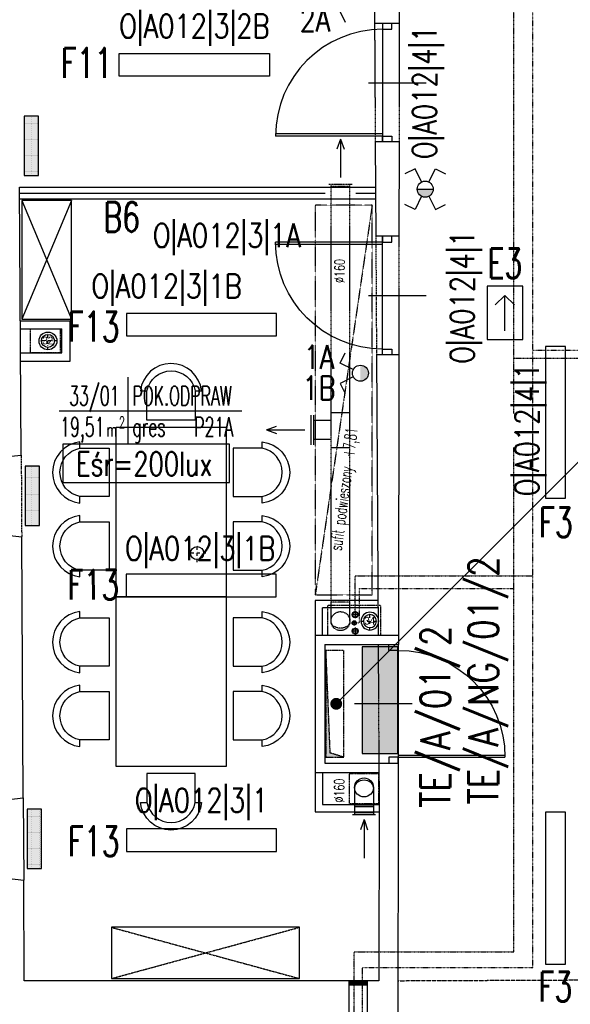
# Model space of a CAD drawing. Header units: inches. Extents: x -281236 to -70395, y 38777 to 102341.
# Tile 47 of 244: x -139685 to -139221, y 41631 to 42461. Entities that reach past the tile are written whole.
import ezdxf
from ezdxf.enums import TextEntityAlignment as Align

# ---------------------------------------------------------------- set-up
doc = ezdxf.new("R2010")
doc.units = ezdxf.units.IN
doc.header["$MEASUREMENT"] = 0
for name, pattern in [('00-inst$0$DASHDOT', [1, 0.5, -0.25, 0, -0.25]), ('DASHDOT', [1, 0.5, -0.25, 0, -0.25]), ('DASHED', [0.75, 0.5, -0.25]), ('DASHED2', [0.375, 0.25, -0.125]), ('DIVIDE', [31.75, 12.7, -6.35, 0, -6.35, 0, -6.35]), ('HIDDEN', [0.375, 0.25, -0.125])]:
    doc.linetypes.add(name, pattern=pattern)
doc.layers.get('0').update_dxf_attribs({"color": 101})
for name, color, linetype in [('Drz---drzwi', 5, 'Continuous'), ('E-90', 6, 'Continuous'), ('E-OPIS-POM', 6, 'Continuous'), ('E35', 6, 'Continuous'), ('E50', 3, 'Continuous'), ('Ins-kan', 54, 'Continuous'), ('Ins-went', 141, 'Continuous'), ('Ins-went-opis', 141, 'Continuous'), ('Ins-wod', 152, 'Continuous'), ('M-wodomierze', 7, 'Continuous'), ('Mks-wpusty', 86, 'Continuous'), ('Mw-cr-rury', 160, 'DIVIDE'), ('Mw-wc-rury', 160, 'DASHDOT'), ('Okn---okna', 5, 'Continuous'), ('piony_K_nr', 240, 'Continuous'), ('Sc-cegla pelna', 32, 'Continuous'), ('Sc-gk', 120, 'Continuous'), ('Sc-gk-hatch', 8, 'Continuous'), ('Sc-nad', 5, 'DASHED2'), ('Sc-nadproza kon', 5, 'DASHED2'), ('Sc-silikat', 61, 'Continuous'), ('Suf-widok', 8, 'Continuous'), ('W-otwor-strop', 126, 'Continuous'), ('Wyp-grzejniki', 56, 'Continuous'), ('Wyp-meble', 155, 'Continuous')]:
    doc.layers.add(name, color=color, linetype=linetype)
doc.styles.add('KA wymiar', font='romans.shx', dxfattribs={"width": 0.6})
doc.styles.add('ROMANS', font='romans', dxfattribs={"width": 0.85})
doc.styles.add('tab-bud$0$ROMANS', font='romans', dxfattribs={"width": 0.7})
doc.styles.add('TYTUL2', font='ARIAL.TTF')
doc.linetypes.add('BATTING', pattern='A,0.0001,-0.1,[134,ltypeshp.shx,S=0.1,R=0,X=-0.1,Y=0],-0.2,[134,ltypeshp.shx,S=0.1,R=180,X=0.1,Y=0],-0.1', length=0.4001)

# ---------------------------------------------------------------- blocks, each defined once
blk = doc.blocks.new('W029')
for points in [[(-53.78, 76.9), (-59.03, 76.9, -0.895014), (-7.4, 76.9), (-12.96, 76.9, 0.825539), (-53.71, 76.86), (-53.71, 52.3), (-12.96, 52.3), (-12.96, 76.9)], [(8.36, 76.9), (3.1, 76.9, -0.895014), (54.73, 76.9), (49.18, 76.9, 0.825539), (8.43, 76.86), (8.43, 52.3), (49.18, 52.3), (49.18, 76.9)], [(-53.78, -76.9), (-59.03, -76.9, 0.895014), (-7.4, -76.9), (-12.96, -76.9, -0.825539), (-53.71, -76.86), (-53.71, -52.3), (-12.96, -52.3), (-12.96, -76.9)], [(8.36, -76.9), (3.1, -76.9, 0.895014), (54.73, -76.9), (49.18, -76.9, -0.825539), (8.43, -76.86), (8.43, -52.3), (49.18, -52.3), (49.18, -76.9)]]:
    blk.add_lwpolyline(points, format="xyb")
at = {"linetype": 'Continuous'}
blk.add_lwpolyline([(-71.54, 46.41), (71.54, 46.41), (71.54, -46.41), (-71.54, -46.41), (-71.54, 46.41)], dxfattribs=at)
blk = doc.blocks.new('pow')
for p, q in [((0, 0.523), (0, -0.523)), ((-1.075, 0), (1.78, 0))]:
    blk.add_line(p, q)
at = {"style": 'KA wymiar', "width": 0.6}
for s, height, p in [('2', 0.18, (-0.139, -0.27)), ('m', 0.21, (-0.333, -0.401))]:
    blk.add_text(s, height=height, dxfattribs=at).set_placement(p)
for tag, p in [('01', (-0.131, 0.084)), ('000.00', (-0.364, -0.401))]:
    blk.add_attdef(tag, text='', height=0.3, dxfattribs=at).set_placement(p, align=Align.RIGHT)
for tag, p in [('POMIESZCZENIE', (0.071, 0.084)), ('POSADZKA', (0.071, -0.401))]:
    blk.add_attdef(tag, p, '', height=0.3, dxfattribs=at)
blk = doc.blocks.new('kier')
at = {"layer": 'E35', "ltscale": 0.2}
for p, q in [((7.81, 15), (15.93, 23.11)), ((37.6, 15), (7.81, 15)), ((7.81, 15), (15.93, 6.89))]:
    blk.add_line(p, q, dxfattribs=at)
blk.add_lwpolyline([(0, 30), (45, 30), (45, 0), (0, 0)], close=True, dxfattribs=at)
blk = doc.blocks.new('_0630_DRZWI_90')
at = {"ltscale": 7}
for p, q in [((5, 8), (5, 98)), ((6.8, 8), (6.8, 97.98))]:
    blk.add_line(p, q, dxfattribs=at)
at = {"ltscale": 25}
for p, q in [((50, 19.7), (50, -28.9)), ((5, 8), (0, 8)), ((0, 8), (5, 8)), ((0, 0), (0, 8)), ((5, 0), (0, 0)), ((5, 0), (0, 0)), ((95, 8), (5, 8)), ((5, 8), (5, 0)), ((95, 8), (95, 0)), ((100, 8), (95, 8)), ((95, 0), (100, 0)), ((95, 0), (100, 0)), ((100, 0), (100, 8))]:
    blk.add_line(p, q, dxfattribs=at)
at = {"ltscale": 7}
blk.add_arc((5, 8), 90, 0, 90, dxfattribs=at)
blk = doc.blocks.new('wp-100')
at = {"layer": 'Mks-wpusty', "color": 8, "linetype": '00-inst$0$DASHDOT', "ltscale": 5}
for p, q in [((60799.72, 10724.11), (60799.72, 10739.11)), ((60807.22, 10731.61), (60792.22, 10731.61))]:
    blk.add_line(p, q, dxfattribs=at)
at = {"layer": 'Mks-wpusty'}
blk.add_circle((60799.72, 10731.61), 5.5, dxfattribs=at)
blk = doc.blocks.new('_gslkflhklgj')
at = {"linetype": '00-inst$0$DASHDOT', "ltscale": 5}
for p, q in [((7.5, 0), (-7.5, 0)), ((0, -7.5), (0, 7.5))]:
    blk.add_line(p, q, dxfattribs=at)
for radius in [7.5, 5.5]:
    blk.add_circle((0, 0), radius)
blk = doc.blocks.new('pion_woda')
at = {"layer": 'Ins-wod'}
for p, q in [((3, 0), (-3, 0)), ((0, 3), (0, -3))]:
    blk.add_line(p, q, dxfattribs=at)
for centre, radius in [((0, 0.02), 2.55), ((0, 0), 2)]:
    blk.add_circle(centre, radius, dxfattribs=at)
blk = doc.blocks.new('pion_mały')
at = {"layer": 'Ins-wod'}
for p, q in [((0, 2.08), (0, -2.12)), ((2.1, -0.02), (-2.1, -0.02))]:
    blk.add_line(p, q, dxfattribs=at)
for centre, radius in [((0, 0), 1.79), ((0, -0.02), 1.4)]:
    blk.add_circle(centre, radius, dxfattribs=at)
blk = doc.blocks.new('0630_STRZAŁKA')
at = {"ltscale": 0.5}
for points in [[(0, 0), (-3.03, -8.56)], [(0, 0), (0, -32.43)], [(0, 0), (3.03, -8.56)]]:
    blk.add_lwpolyline(points, dxfattribs=at)
blk = doc.blocks.new('G_50')
at = {"layer": 'Wyp-grzejniki'}
h = blk.add_hatch(dxfattribs=at)
h.set_pattern_fill('DOTS', color=256, scale=0.5, angle=180, style=0)
h.set_pattern_definition([(180, (77492.90915, -37873.9399), (-0.396875, -0.79375), [0, -0.79375])])
h.paths.add_polyline_path([(0, 0), (-12, 0), (-12, -50), (0, -50)])
blk.add_lwpolyline([(-12, -50), (0, -50), (0, 0), (-12, 0)], close=True, dxfattribs=at)

msp = doc.modelspace()

# ---------------------------------------------------------------- hatches: boundary and pattern name
at = {"layer": 'E35'}
for points in [[(-139349.96, 42318.43, 1), (-139336.46, 42318.43)], [(-139397.81, 42170.03, -0.414214), (-139391.06, 42163.28, -0.414214), (-139397.81, 42156.53)]]:
    msp.add_hatch(color=256, dxfattribs=at).paths.add_polyline_path(points)
at = {"layer": 'E50'}
msp.add_hatch(color=256, dxfattribs=at).paths.add_polyline_path([(-139366.24, 41932.57), (-139396.24, 41932.57), (-139396.24, 41842.57), (-139366.24, 41842.57)])
at = {"layer": 'W-otwor-strop', "linetype": 'DASHED2', "ltscale": 0.3}
msp.add_hatch(color=256, dxfattribs=at).paths.add_polyline_path([(-139426.84, 41929.57), (-139426.84, 41839.57), (-139411.84, 41839.57), (-139423.3, 41843.1)])

# ---------------------------------------------------------------- linework, layer by layer
at = {"color": 4, "linetype": 'Continuous'}
msp.add_line((-139436.98, 42103.03, -2), (-139436.98, 42128.03, -2), dxfattribs=at)
at = {"color": 1, "linetype": 'Continuous', "lineweight": -2}
msp.add_line((-139386.78, 41798.07), (-139402.78, 41798.07), dxfattribs=at)
at = {"layer": 'E35'}
for p, q in [((-139418.2, 41884.57), (-138420.28, 42882.49)), ((-139414.88, 42467.88), (-139410.61, 42459.34)), ((-139351.76, 42335.5), (-139360.29, 42331.23)), ((-139346.23, 42324.47), (-139351.76, 42335.5)), ((-139340.19, 42324.47), (-139334.66, 42335.5)), ((-139334.66, 42335.5), (-139326.12, 42331.23)), ((-139349.96, 42318.43), (-139336.46, 42318.43)), ((-139346.23, 42312.39), (-139351.76, 42301.36)), ((-139340.19, 42312.39), (-139334.66, 42301.36)), ((-139351.76, 42301.36), (-139360.29, 42305.63)), ((-139334.66, 42301.36), (-139326.12, 42305.63)), ((-139414.88, 42171.82), (-139410.61, 42180.36)), ((-139403.85, 42166.3), (-139414.88, 42171.82)), ((-139403.85, 42160.25), (-139414.88, 42154.73)), ((-139414.88, 42154.73), (-139410.61, 42146.19))]:
    msp.add_line(p, q, dxfattribs=at)
for points in [[(-139601.1, 42432.77), (-139474.5, 42432.77), (-139474.5, 42413.77), (-139601.1, 42413.77)], [(-139595.13, 42194.68), (-139468.53, 42194.68), (-139468.53, 42213.68), (-139595.13, 42213.68)], [(-139241.89, 42185.86), (-139241.89, 42057.86), (-139224.89, 42057.86), (-139224.89, 42185.86)], [(-139595.41, 41974.87), (-139468.81, 41974.87), (-139468.81, 41993.87), (-139595.41, 41993.87)], [(-139241.89, 41793.22), (-139241.89, 41665.22), (-139224.89, 41665.22), (-139224.89, 41793.22)], [(-139595.13, 41760.2), (-139468.53, 41760.2), (-139468.53, 41779.2), (-139595.13, 41779.2)]]:
    msp.add_lwpolyline(points, close=True, dxfattribs=at)
at = {"layer": 'E35', "linetype": 'Continuous', "ltscale": 0.3}
msp.add_lwpolyline([(-139648.62, 42071.05), (-139508.29, 42071.05), (-139508.29, 42103.32), (-139648.62, 42103.32)], close=True, dxfattribs=at)
at = {"layer": 'E35'}
for centre in [(-139343.21, 42318.43), (-139397.81, 42163.28)]:
    msp.add_circle(centre, 6.75, dxfattribs=at)
at = {"layer": 'E50'}
msp.add_lwpolyline([(-139396.24, 41932.57), (-139396.24, 41842.57), (-139366.24, 41842.57), (-139366.24, 41932.57)], close=True, dxfattribs=at)
at = {"layer": 'E50', "const_width": 5}
msp.add_lwpolyline([(-139420.7, 41884.57, 1), (-139415.7, 41884.57, 1)], format="xyb", close=True, dxfattribs=at)
at = {"layer": 'Ins-went', "linetype": 'DASHED', "ltscale": 0.2}
for p, q in [((-139424.37, 42322.71, -2), (-139404.87, 42322.71, -2)), ((-139406.62, 42320.71, -2), (-139422.62, 42320.71, -2)), ((-139406.62, 41970.28, -2), (-139422.62, 41970.28, -2))]:
    msp.add_line(p, q, dxfattribs=at)
at = {"layer": 'Ins-went', "linetype": 'DASHED', "ltscale": 0.5}
for p, q in [((-139422.62, 41954.28, -2), (-139422.62, 42322.71, -2)), ((-139406.62, 41954.28, -2), (-139406.62, 42322.71, -2))]:
    msp.add_line(p, q, dxfattribs=at)
at = {"layer": 'Ins-went'}
for p, q in [((-139402.78, 41814.07), (-139402.78, 41791.07)), ((-139386.78, 41814.07), (-139386.78, 41791.07)), ((-139402.78, 41798.07), (-139386.78, 41798.07)), ((-139386.78, 41793.07), (-139402.78, 41793.07)), ((-139402.78, 41793.07), (-139386.78, 41793.07)), ((-139385.03, 41791.07), (-139404.53, 41791.07))]:
    msp.add_line(p, q, dxfattribs=at)
at = {"layer": 'Ins-went', "linetype": 'DASHED', "ltscale": 0.2}
msp.add_circle((-139414.62, 41954.28, -2), 8, dxfattribs=at)
at = {"layer": 'Ins-went'}
msp.add_circle((-139394.78, 41814.07), 8, dxfattribs=at)
at = {"layer": 'Ins-went', "linetype": 'DASHED', "ltscale": 0.2, "extrusion": (0, 0, -1)}
msp.add_ellipse((-139414.62, 41954.28, -2), major_axis=(-8, 0), ratio=0.75, start_param=3.141593, end_param=6.283185, dxfattribs=at)
at = {"layer": 'Ins-went'}
msp.add_ellipse((-139394.78, 41814.07), major_axis=(-8, 0), ratio=0.75, start_param=3.141593, end_param=6.283185, dxfattribs=at)
at = {"layer": 'Ins-went-opis'}
for p, q in [((-139439.48, 42103.03, -2), (-139439.48, 42128.03, -2)), ((-139422.62, 42130.28, -2), (-139406.62, 42130.28, -2)), ((-139422.62, 42123.53, -2), (-139436.98, 42123.53, -2)), ((-139422.62, 42107.53, -2), (-139436.98, 42107.53, -2)), ((-139422.62, 42100.77, -2), (-139406.62, 42100.77, -2))]:
    msp.add_line(p, q, dxfattribs=at)
at = {"layer": 'M-wodomierze', "linetype": 'Continuous'}
msp.add_lwpolyline([(-139407.37, 41651.16), (-139392.11, 41651.16), (-139392.11, 41593.17), (-139407.37, 41593.17)], close=True, dxfattribs=at)
at = {"layer": 'M-wodomierze', "linetype": 'Continuous', "const_width": 4}
msp.add_lwpolyline([(-139407.37, 41648.88), (-139392.11, 41648.88)], dxfattribs=at)
at = {"layer": 'Mw-cr-rury', "ltscale": 0.03}
for p, q in [((-139252.46, 42091.96, 540.74), (-139252.46, 43105.95, 540.74)), ((-139130.56, 42182.49), (-139252.46, 42182.49)), ((-139252.46, 41662.29, 540.74), (-139252.46, 42133.26, 540.74)), ((-139398.6, 41981.83), (-139268.39, 41981.83)), ((-139398.6, 41952.74), (-139398.6, 41981.83)), ((-139400.91, 41952.74), (-139398.6, 41952.74)), ((-139396.16, 41662.29), (-139252.46, 41662.29))]:
    msp.add_line(p, q, dxfattribs=at)
at = {"layer": 'Mw-wc-rury'}
for p, q in [((-139268.39, 42129.21, 540.74), (-139268.39, 43202.26, 540.74)), ((-139123.65, 42175.73), (-139268.39, 42175.73)), ((-139268.39, 41675.63, 540.74), (-139268.39, 42100.88, 540.74)), ((-139402.25, 41992.57), (-139252.46, 41992.57)), ((-139402.25, 41961.65), (-139402.25, 41992.57)), ((-139403.07, 41590.74), (-139403.07, 41675.63)), ((-139403.07, 41675.63), (-139268.39, 41675.63)), ((-139396.16, 41589.78), (-139396.16, 41662.29))]:
    msp.add_line(p, q, dxfattribs=at)
at = {"layer": 'Okn---okna'}
msp.add_line((-139682.11, 41805.4), (-139681.7, 41736), dxfattribs=at)
at = {"layer": 'Sc-cegla pelna'}
for p, q in [((-139387.98, 42816.19), (-139385.89, 42458.19)), ((-139364.68, 42816.19), (-139365.15, 42458.19)), ((-139365.15, 42458.19), (-139385.89, 42458.19)), ((-139385.31, 42358.19), (-139384.85, 42278.67)), ((-139365.28, 42358.19), (-139385.31, 42358.19)), ((-139365.28, 42358.19), (-139365.39, 42278.67)), ((-139683.78, 42094.2), (-139685.1, 42320.14)), ((-139365.39, 42278.67), (-139384.85, 42278.67)), ((-139384.27, 42178.67), (-139382.91, 41942.57)), ((-139365.52, 42178.67), (-139384.27, 42178.67)), ((-139365.52, 42178.67), (-139365.83, 41942.57)), ((-139682.11, 41805.4), (-139683.38, 42025.2)), ((-139382.28, 41834.57), (-139382.11, 41804.57)), ((-139382.28, 41834.57), (-139365.97, 41834.57)), ((-139365.97, 41834.57), (-139366.01, 41804.57)), ((-139382.11, 41804.57), (-139382.21, 41651.16)), ((-139366.01, 41804.57), (-139366.29, 41593.19)), ((-139681.21, 41651.16), (-139681.7, 41736)), ((-139382.21, 41651.16), (-139681.21, 41651.16))]:
    msp.add_line(p, q, dxfattribs=at)
for points in [[(-139752.67, 42091.66), (-139709.27, 42091.66), (-139709.27, 42091.66), (-139683.78, 42094.2)], [(-139752.74, 42029.66), (-139708.86, 42029.66), (-139708.87, 42028.2), (-139683.38, 42025.2)], [(-139752.98, 41800.88), (-139709.26, 41800.88), (-139709.27, 41802.2), (-139682.11, 41805.4)], [(-139753.04, 41738.88), (-139708.87, 41738.88), (-139708.87, 41738.88), (-139681.7, 41736)]]:
    msp.add_lwpolyline(points, dxfattribs=at)
at = {"layer": 'Sc-gk'}
for p, q in [((-139685.1, 42320.14), (-139385.09, 42320.14)), ((-139685.04, 42310.14), (-139385.04, 42310.14)), ((-139684.37, 42207.55), (-139642.57, 42207.55)), ((-139642.57, 42173.55), (-139642.57, 42207.55)), ((-139684.37, 42200.55), (-139649.57, 42200.55)), ((-139649.57, 42180.55), (-139649.57, 42200.55)), ((-139684.26, 42180.55), (-139649.57, 42180.55)), ((-139684.26, 42173.55), (-139642.57, 42173.55)), ((-139383.08, 41971.57), (-139435.86, 41971.57)), ((-139435.86, 41971.57), (-139435.86, 41942.57)), ((-139383.02, 41965.57), (-139429.86, 41965.57)), ((-139429.86, 41942.57), (-139429.86, 41965.57)), ((-139435.86, 41826.57), (-139435.86, 41793.57)), ((-139429.86, 41826.57), (-139429.86, 41799.57)), ((-139435.86, 41793.57), (-139382.11, 41793.57)), ((-139429.86, 41799.57), (-139382.14, 41799.57))]:
    msp.add_line(p, q, dxfattribs=at)
at = {"layer": 'Sc-gk-hatch', "linetype": 'BATTING', "ltscale": 0.22}
for p, q in [((-139685.04, 42315.14), (-139427.62, 42315.14)), ((-139401.62, 42315.14), (-139385.04, 42315.14))]:
    msp.add_line(p, q, dxfattribs=at)
at = {"layer": 'Sc-nad', "ltscale": 4}
for p, q in [((-139384.85, 42278.67), (-139384.27, 42178.67)), ((-139683.78, 42094.2), (-139683.38, 42025.2))]:
    msp.add_line(p, q, dxfattribs=at)
at = {"layer": 'Sc-nad'}
for p, q in [((-139365.39, 42278.67), (-139365.52, 42178.67)), ((-139365.39, 42278.67), (-139365.39, 42178.67)), ((-139382.86, 41934.57), (-139382.28, 41834.57))]:
    msp.add_line(p, q, dxfattribs=at)
for points in [[(-139385.89, 42458.19), (-139385.31, 42358.19)], [(-139365.15, 42458.19), (-139365.28, 42358.19)]]:
    msp.add_lwpolyline(points, dxfattribs=at)
at = {"layer": 'Sc-nadproza kon', "linetype": 'DASHDOT', "ltscale": 0.5}
msp.add_lwpolyline([(-139366.21, 41651.16), (-139183.6, 41651.91)], dxfattribs=at)
at = {"layer": 'Sc-silikat'}
for p, q in [((-139435.86, 41942.57), (-139365.83, 41942.57)), ((-139435.86, 41942.57), (-139435.86, 41826.57)), ((-139365.83, 41942.57), (-139365.84, 41934.57)), ((-139427.86, 41934.57), (-139365.84, 41934.57)), ((-139427.86, 41934.57), (-139427.86, 41834.57)), ((-139427.86, 41834.57), (-139382.28, 41834.57)), ((-139435.86, 41826.57), (-139382.24, 41826.57))]:
    msp.add_line(p, q, dxfattribs=at)
at = {"layer": 'Suf-widok', "linetype": 'DIVIDE', "ltscale": 0.02}
for p, q in [((-139387.86, 42305.07), (-139435.86, 42305.07)), ((-139435.86, 42305.07), (-139435.86, 41976.57)), ((-139387.86, 42305.07), (-139435.86, 41976.57)), ((-139387.86, 41976.57), (-139387.86, 42305.07)), ((-139435.86, 41976.57), (-139387.86, 41976.57))]:
    msp.add_line(p, q, dxfattribs=at)
at = {"layer": 'W-otwor-strop', "linetype": 'DASHED2', "ltscale": 0.3}
for points in [[(-139676.07, 42180.55), (-139676.07, 42200.55), (-139651.07, 42200.55), (-139651.07, 42180.55)], [(-139380.65, 41942.57), (-139380.65, 41967.57), (-139425.65, 41967.57), (-139425.65, 41942.57)], [(-139411.84, 41839.57), (-139411.84, 41929.57), (-139426.84, 41929.57), (-139426.84, 41839.57)], [(-139407.28, 41800.57), (-139382.28, 41800.57), (-139382.28, 41825.57), (-139407.28, 41825.57)]]:
    msp.add_lwpolyline(points, close=True, dxfattribs=at)
msp.add_lwpolyline([(-139411.84, 41839.57), (-139423.3, 41843.1), (-139426.84, 41929.57)], dxfattribs=at)
at = {"layer": 'Wyp-meble'}
for p, q in [((-139683.34, 42308.96), (-139641.34, 42208.96)), ((-139641.34, 42308.96), (-139683.34, 42208.96))]:
    msp.add_line(p, q, dxfattribs=at)
at = {"layer": 'Wyp-meble', "linetype": 'HIDDEN'}
for p, q in [((-139607.77, 41696.16), (-139449.17, 41652.96)), ((-139607.77, 41652.96), (-139449.17, 41696.16))]:
    msp.add_line(p, q, dxfattribs=at)
at = {"layer": 'Wyp-meble'}
for points in [[(-139641.34, 42208.96), (-139641.34, 42308.96), (-139683.34, 42308.96), (-139683.34, 42208.96)], [(-139607.77, 41652.96), (-139449.17, 41652.96), (-139449.17, 41696.16), (-139607.77, 41696.16)]]:
    msp.add_lwpolyline(points, close=True, dxfattribs=at)
for points in [[(-139536.97, 42148.39), (-139531.72, 42148.39, 0.895014), (-139583.34, 42148.39), (-139577.79, 42148.39, -0.825539), (-139537.04, 42148.35), (-139537.04, 42123.79), (-139577.79, 42123.79), (-139577.79, 42148.39)], [(-139536.97, 41801.27), (-139531.72, 41801.27, -0.895014), (-139583.34, 41801.27), (-139577.79, 41801.27, 0.825539), (-139537.04, 41801.31), (-139537.04, 41825.87), (-139577.79, 41825.87), (-139577.79, 41801.27)]]:
    msp.add_lwpolyline(points, format="xyb", dxfattribs=at)

# ---------------------------------------------------------------- block references
for name, p in [('pion_woda', (-139402.25, 41959.65)), ('pion_mały', (-139403.01, 41952.76)), ('pion_woda', (-139402.23, 41945.83))]:
    msp.add_blockref(name, p)
at = {"layer": 'Drz---drzwi', "rotation": 90}
msp.add_blockref('_0630_DRZWI_90', (-139371.33, 42358.19), dxfattribs=at)
at = {"layer": 'Drz---drzwi', "xscale": -1}
for p, rotation in [((-139371.33, 42278.67), 90), ((-139373.97, 41834.57), 270)]:
    msp.add_blockref('_0630_DRZWI_90', p, dxfattribs=dict(at, rotation=rotation))
at = {"layer": 'E-OPIS-POM', "xscale": 54, "yscale": 54, "zscale": 54}
msp.add_blockref('pow', (-139593.82, 42131.56), dxfattribs=at).add_auto_attribs({'000.00': '19,51', '01': '33/01', 'POMIESZCZENIE': 'POK.ODPRAW', 'POSADZKA': 'gres   P21A'})
at = {"layer": 'E50', "xscale": -1, "rotation": 90}
msp.add_blockref('kier', (-139260.98, 42236.71), dxfattribs=at)
at = {"layer": 'Ins-kan'}
msp.add_blockref('_gslkflhklgj', (-139661.24, 42190.49), dxfattribs=at)
at = {"layer": 'Ins-kan', "xscale": -1}
msp.add_blockref('_gslkflhklgj', (-139389.85, 41954.28, -2), dxfattribs=at)
at = {"layer": 'Ins-went-opis'}
for p in [(-139414.62, 42360.66, -2), (-139394.78, 41786.98)]:
    msp.add_blockref('0630_STRZAŁKA', p, dxfattribs=at)
at = {"layer": 'Ins-went-opis', "rotation": 90}
msp.add_blockref('0630_STRZAŁKA', (-139476.99, 42115.53), dxfattribs=at)
at = {"layer": 'Mks-wpusty'}
msp.add_blockref('wp-100', (-200335.23, 31279.99), dxfattribs=at)
at = {"layer": 'Wyp-grzejniki'}
for p in [(-139669.25, 42379.84), (-139668.41, 42084.9), (-139666.68, 41795.7)]:
    msp.add_blockref('G_50', p, dxfattribs=at)
at = {"layer": 'Wyp-meble', "rotation": 270}
for p in [(-139557.42, 42046.37), (-139557.42, 41903.29)]:
    msp.add_blockref('W029', p, dxfattribs=at)

# ---------------------------------------------------------------- texts
at = {"layer": 'E-90', "style": 'ROMANS'}
for s, rotation, width, p in [('2A', 0, 0.8, (-139436.09, 42461.37)), ('O|A012|3|2B', 360, 0.8, (-139537.8, 42454.43)), ('O|A012|4|1', 90, 0.8, (-139342.37, 42399.93)), ('O|A012|3|1A', 0, 0.8, (-139510.42, 42277.99)), ('O|A012|4|1', 90, 0.8, (-139310.55, 42227.4)), ('O|A012|3|1B', 0, 0.8, (-139561.25, 42235.3)), ('1A', 0, 0.8, (-139432.76, 42176.9)), ('O|A012|4|1', 90, 0.8, (-139256.06, 42115.63, 540.74)), ('1B', 0, 0.8, (-139432.76, 42150.84)), ('Eśr=200lux', 360, 0.75, (-139579.97, 42086.89)), ('O|A012|3|1B', 0, 0.8, (-139532.91, 42014.16)), ('O|A012|3|1', 0, 0.8, (-139531.83, 41801.83))]:
    msp.add_text(s, height=20, rotation=rotation, dxfattribs=dict(at, width=width)).set_placement(p, align=Align.MIDDLE)
at = {"layer": 'E35', "style": 'ROMANS', "width": 0.7}
for s, p in [('F11', (-139628.68, 42424.87)), ('B6', (-139599.02, 42295.05)), ('E3', (-139275.98, 42255.88)), ('F13', (-139622.71, 42202.58)), ('F3', (-139233.04, 42037.52)), ('F13', (-139622.71, 41768.69)), ('F3', (-139233.44, 41646.07))]:
    msp.add_text(s, height=25, dxfattribs=at).set_placement(p, align=Align.MIDDLE)
msp.add_text('F13', height=25, rotation=0.02417, dxfattribs=at).set_placement((-139622.99, 41984.88), align=Align.MIDDLE)
at = {"layer": 'E50', "style": 'ROMANS', "width": 0.8}
for s, p in [('TE/A/NG/01/2', (-139281.66, 41799.67)), ('TE/A/01/2', (-139322.22, 41796.98))]:
    msp.add_text(s, height=25, rotation=90, dxfattribs=at).set_placement(p)
at = {"layer": 'Ins-went', "style": 'tab-bud$0$ROMANS', "width": 0.7}
for p in [(-139411.19, 42239.28, 0), (-139411.45, 41801.32, 0)]:
    msp.add_text('%%C160', height=8.424, rotation=90, dxfattribs=at).set_placement(p)
at = {"layer": 'piony_K_nr', "style": 'TYTUL2', "width": 0.9}
for s, p in [('32', (-139665.9, 42187.58, -76.7)), ('34', (-139394.51, 41951.38, -78.7))]:
    msp.add_text(s, height=6.5, dxfattribs=at).set_placement(p)
at = {"layer": 'Suf-widok', "style": 'KA wymiar', "width": 0.6}
msp.add_text('sufit podwieszony  +7,81', height=10, rotation=82.5, dxfattribs=at).set_placement((-139413.74, 42013.32))

doc.saveas('drawing.dxf')
